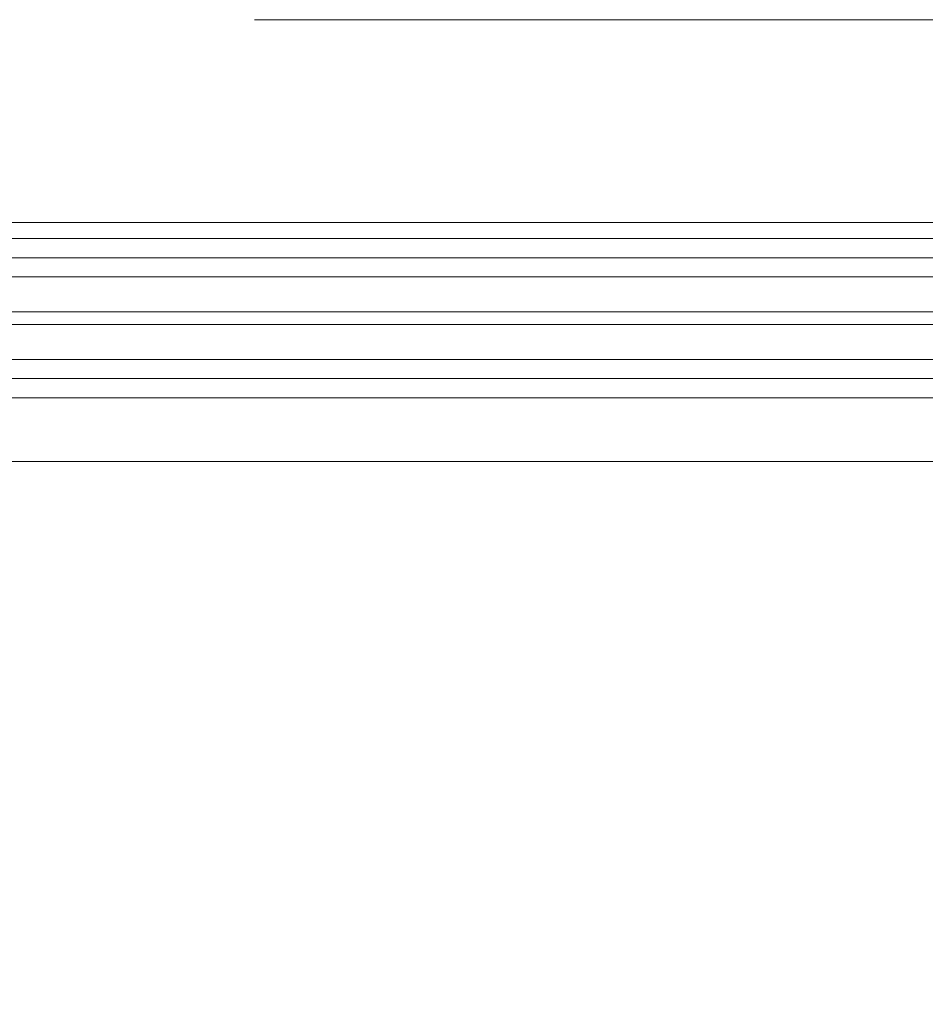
# Model space of a CAD drawing. Header units: centimetres. Extents: x -2424 to 1783, y 5 to 2907.
# Tile 86 of 99: x 434 to 462, y 1647 to 1678. Entities that reach past the tile are written whole.
import ezdxf

# ---------------------------------------------------------------- set-up
doc = ezdxf.new("R2010")
doc.units = ezdxf.units.CM
doc.linetypes.add('Dash', pattern=[60, 30, -30])
doc.linetypes.add('Długa kreska', pattern=[142.875, 95.25, -47.625])
for name, color, linetype, lineweight in [('A-DETL', 90, 'Continuous', 9), ('A-DETL-GENF', 92, 'Continuous', 9), ('A-DOOR-HDLN', 31, 'Dash', 9)]:
    doc.layers.add(name, color=color, linetype=linetype, lineweight=lineweight)

msp = doc.modelspace()

# ---------------------------------------------------------------- linework, layer by layer
at = {"layer": 'A-DETL', "color": 251, "linetype": 'Długa kreska', "lineweight": 9}
msp.add_line((536.377, 1678.001), (3.377, 1678.001), dxfattribs=at)
at = {"layer": 'A-DETL-GENF', "color": 251, "lineweight": 9}
for p, q in [((339.277, 1671.626), (488.477, 1671.626)), ((468.377, 1671.126), (406.227, 1671.126)), ((468.377, 1670.526), (406.227, 1670.526)), ((468.377, 1669.926), (406.227, 1669.926)), ((468.377, 1668.826), (406.227, 1668.826)), ((468.377, 1668.426), (406.227, 1668.426)), ((468.377, 1667.326), (406.227, 1667.326)), ((468.377, 1666.726), (406.227, 1666.726)), ((406.227, 1666.126), (472.957, 1666.126)), ((489.377, 1664.126), (338.377, 1664.126))]:
    msp.add_line(p, q, dxfattribs=at)
at = {"layer": 'A-DOOR-HDLN', "color": 251, "lineweight": 9}
msp.add_arc((486.177, 1663.126), 93.95, 180, 270, dxfattribs=at)

doc.saveas('drawing.dxf')
